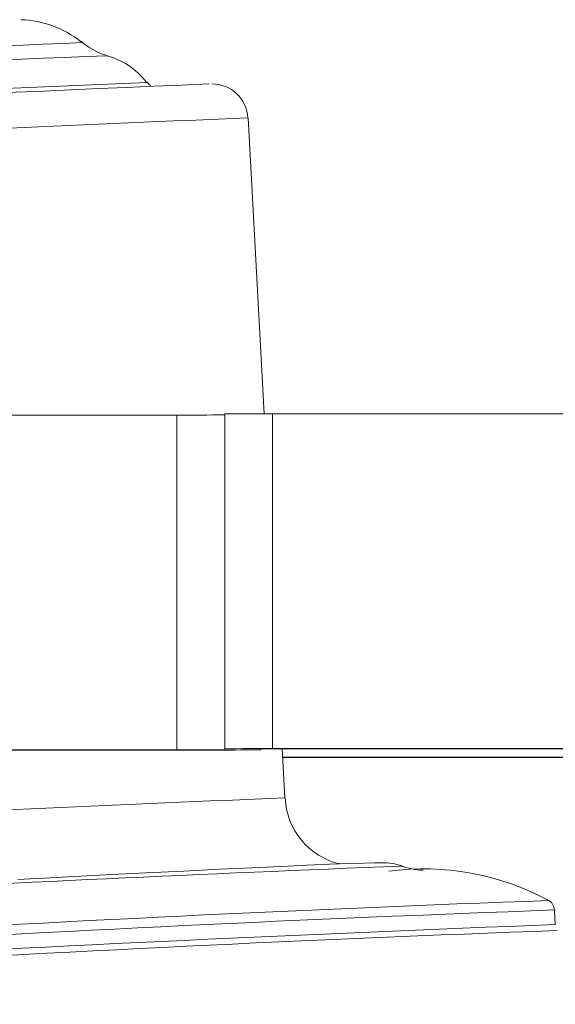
# Model space of a CAD drawing. Header units: millimetres. Extents: x -89 to 255, y -405 to 0.
# Tile 6 of 18: x 134 to 156, y -310 to -269. Entities that reach past the tile are written whole.
import ezdxf

# ---------------------------------------------------------------- set-up
doc = ezdxf.new("R2010")
doc.units = ezdxf.units.MM

msp = doc.modelspace()

# ---------------------------------------------------------------- linework, layer by layer
at = {"color": 7, "linetype": 'Continuous', "lineweight": 15}
for p, q in [((143.947, -285.024), (143.28, -272.66)), ((128.295, -285.081), (140.305, -285.081)), ((140.305, -285.081), (140.305, -299.081)), ((142.305, -285.035), (142.305, -299.07)), ((144.305, -285.024), (144.305, -299.023)), ((144.305, -285.024), (186.305, -285.024)), ((140.305, -299.09), (128.049, -299.09)), ((128.099, -299.081), (140.305, -299.081)), ((143.805, -299.035), (143.805, -299.07)), ((144.305, -299.023), (186.305, -299.023)), ((186.305, -299.032), (144.305, -299.032)), ((144.812, -301.088), (144.702, -299.032)), ((144.72, -299.384), (186.305, -299.384)), ((186.305, -299.393), (144.721, -299.393)), ((156.113, -306.379), (156.081, -305.773))]:
    msp.add_line(p, q, dxfattribs=at)
at = {"color": 7, "linetype": 'Continuous', "lineweight": 15, "flags": 128}
for points in [[(139.208, -271.297), (139.144, -271.258), (139.044, -271.151)], [(149.632, -303.912), (149.553, -303.884), (149.341, -303.834), (149.202, -303.813), (149.084, -303.802), (148.97, -303.796), (148.838, -303.794), (148.562, -303.797), (148.116, -303.809), (147.474, -303.831), (146.687, -303.862), (145.749, -303.902), (144.663, -303.951), (143.437, -304.007), (142.078, -304.072), (140.596, -304.144), (139.001, -304.222), (137.305, -304.307), (135.52, -304.398), (133.658, -304.493)]]:
    msp.add_lwpolyline(points, dxfattribs=at)
at = {"color": 7, "linetype": 'Continuous', "lineweight": 15}
for centre, radius, start, end in [((133.662, -272.751), 4.202, 51.234, 88.2586), ((138.017, -267.621), 2.507, 227.0319, 254.0469), ((136.553, -273.083), 3.136, 38.1816, 75.7639), ((196.567, -1631.743), 1361.613, 92.311449, 93.865317), ((141.781, -272.717), 1.481, 2.1907, 90.4573), ((140.805, -198.379), 86.704, 269.6696, 270.99129), ((143.805, -371.726), 86.704, 89.6696, 90.99129), ((141.18, -147.361), 151.732, 269.6696, 270.99129), ((140.805, -212.379), 86.704, 269.6696, 270.99129), ((143.805, -385.726), 86.704, 89.6696, 90.99129), ((144.18, -320.708), 21.676, 89.6696, 90.9913), ((147.77, -300.972), 2.943, 182.2109, 257.44), ((150.633, -314.92), 10.868, 61.5304, 97.7591), ((150.644, -301.598), 2.512, 246.4697, 269.0052), ((155.611, -305.771), 0.461, 359.8807, 63.5219)]:
    msp.add_arc(centre, radius, start, end, dxfattribs=at)
at = {"color": 8, "linetype": 'Continuous', "lineweight": 15}
for centre, radius, start, end in [((171.524, -1168.435), 899.612, 92.240327, 93.928969), ((176.943, -1268.98), 999.707, 92.267912, 93.901423), ((181.661, -1356.516), 1086.172, 92.247578, 93.92183), ((196.235, -1626.991), 1355.366, 92.239145, 93.930138), ((197.767, -1655.399), 1355.346, 92.239167, 93.930185), ((216.422, -2001.648), 1699.023, 92.2502, 93.918834), ((204.907, -1643.761), 1339.285, 92.099344, 93.416073), ((204.376, -1631.98), 1327.087, 92.085555, 93.423589), ((238.185, -2405.442), 2100.667, 92.239067, 93.930181), ((205.001, -1643.576), 1337.835, 92.090529, 93.42087)]:
    msp.add_arc(centre, radius, start, end, dxfattribs=at)

doc.saveas('drawing.dxf')
